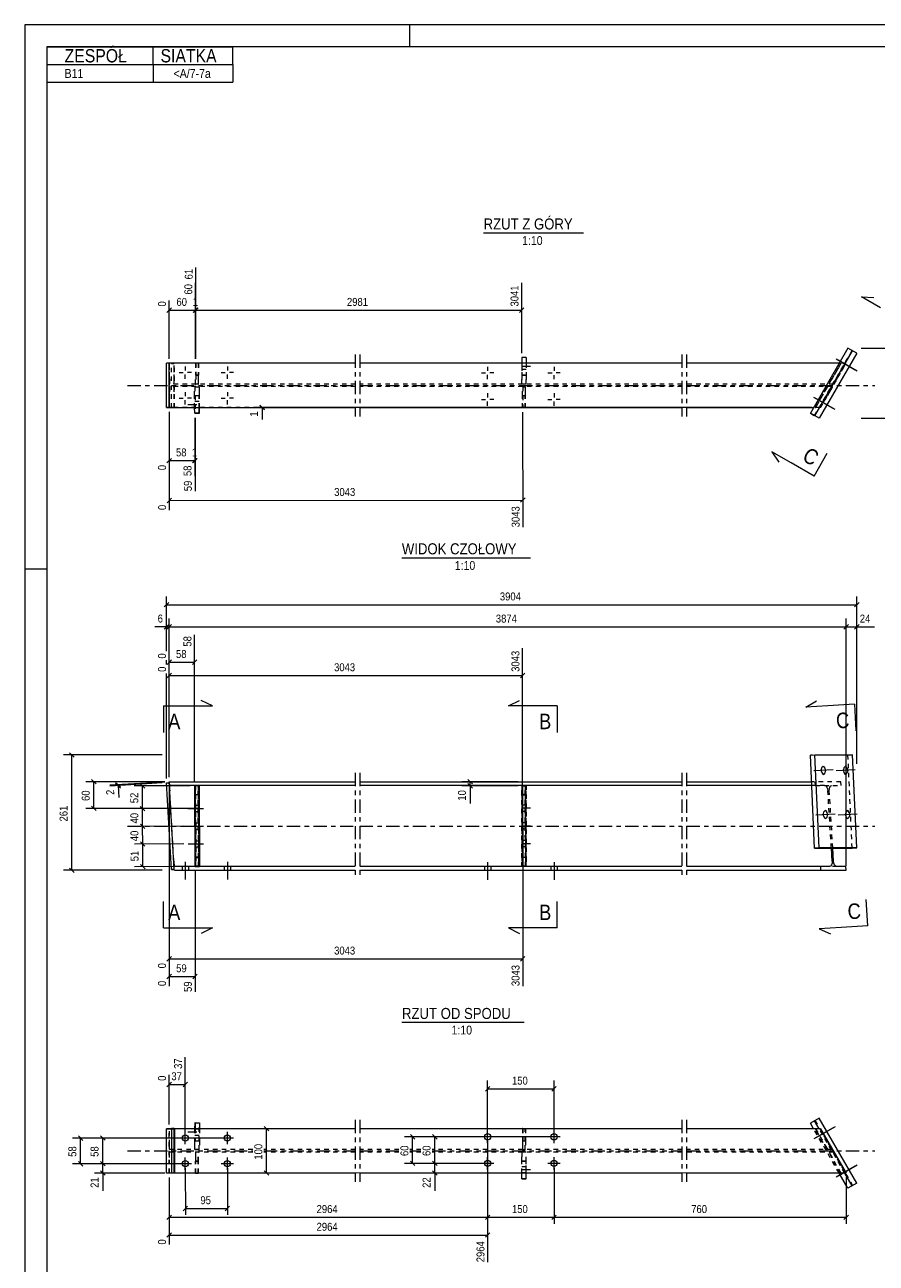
# Model space of a CAD drawing. Header units: millimetres. Extents: x 0 to 297, y 0 to 420.
# Tile 2 of 3: x 0 to 192, y 140 to 420. Entities that reach past the tile are written whole.
import ezdxf

# ---------------------------------------------------------------- set-up
doc = ezdxf.new("R2010")
doc.units = ezdxf.units.MM
for name, pattern in [('XKITLINE00', [0]), ('XKITLINE01', [4, 1, -1, 1, -1]), ('XKITLINE02', [4, 2, -2]), ('XKITLINE03', [6, 3, -1, 1, -1])]:
    doc.linetypes.add(name, pattern=pattern)
for name, color, linetype, lineweight in [('Arkusz rysunku', 3, 'Continuous', 0), ('Element', 2, 'Continuous', 0), ('Inny typ obiektu', 7, 'Continuous', 0), ('Przekrój', 7, 'Continuous', 0), ('Wymiar', 4, 'Continuous', 0), ('Śruba', 3, 'Continuous', 0)]:
    doc.layers.add(name, color=color, linetype=linetype, lineweight=lineweight)
doc.styles.add('ARIAL', font='ARIAL.TTF')

msp = doc.modelspace()

# ---------------------------------------------------------------- linework, layer by layer
at = {"layer": 'Arkusz rysunku', "linetype": 'XKITLINE00', "lineweight": 0}
for p, q in [((297, 420), (0, 420)), ((0, 420), (0, 0)), ((87, 415), (87, 420)), ((292, 415), (5, 415)), ((5, 415), (5, 5)), ((5, 297), (0, 297))]:
    msp.add_line(p, q, dxfattribs=at)
at = {"layer": 'Element', "linetype": 'XKITLINE00', "lineweight": 0}
for p, q in [((185.96, 346.97), (177.46, 332.25)), ((187.95, 345.82), (185.96, 346.97)), ((113.25, 344.84), (112.25, 344.84)), ((112.25, 344.84), (112.25, 343.53)), ((113.28, 344.84), (113.25, 344.84)), ((113.25, 344.84), (113.25, 343.53)), ((113.28, 344.84), (113.25, 344.84)), ((113.28, 344.84), (113.28, 343.53)), ((178.5, 331.65), (186.99, 346.37)), ((187.95, 345.82), (179.45, 331.1)), ((32.63, 343.56), (32.03, 343.56)), ((32.03, 333.56), (32.03, 343.56)), ((74.66, 343.53), (32.62, 343.53)), ((32.62, 333.53), (32.62, 343.53)), ((33.21, 343.53), (32.63, 343.56)), ((32.63, 343.56), (32.63, 343.53)), ((39.16, 343.56), (38.56, 343.56)), ((38.56, 343.56), (38.56, 343.53)), ((39.25, 343.56), (39.16, 343.56)), ((39.16, 343.56), (39.16, 343.53)), ((39.25, 343.56), (39.16, 343.56)), ((39.25, 343.56), (39.25, 343.53)), ((148.46, 343.53), (75.66, 343.53)), ((183.97, 343.53), (149.46, 343.53)), ((33.18, 333.5), (32.03, 333.56)), ((32.03, 333.56), (32.62, 333.56)), ((32.62, 333.53), (74.66, 333.53)), ((33.18, 333.5), (33.18, 333.53)), ((33.78, 333.5), (33.18, 333.5)), ((33.78, 333.5), (33.21, 333.53)), ((33.78, 333.5), (33.78, 333.53)), ((38.38, 332.22), (38.37, 333.53)), ((39.38, 332.22), (39.37, 333.53)), ((39.46, 332.22), (39.46, 333.53)), ((75.66, 333.53), (148.46, 333.53)), ((112.46, 333.5), (112.46, 333.53)), ((112.46, 333.5), (113.06, 333.5)), ((113.06, 333.5), (113.06, 333.53)), ((113.09, 333.5), (113.06, 333.5)), ((113.06, 333.5), (113.09, 333.5)), ((113.09, 333.5), (113.09, 333.53)), ((149.46, 333.53), (178.2, 333.53)), ((38.38, 332.22), (39.38, 332.22)), ((39.46, 332.22), (39.38, 332.22)), ((39.38, 332.22), (39.46, 332.22)), ((179.45, 331.1), (177.46, 332.25)), ((177.46, 254.98), (178.5, 255.04)), ((178.42, 233.98), (177.46, 254.98)), ((179.45, 234.04), (178.5, 255.04)), ((178.5, 255.04), (186.99, 255.04)), ((187.95, 234.04), (186.99, 255.04)), ((32.03, 248.77), (32.63, 248.8)), ((33.18, 229.17), (32.03, 248.77)), ((32.03, 248.73), (32.03, 248.77)), ((33.18, 229.13), (32.03, 248.73)), ((32.03, 248.73), (32.04, 248.73)), ((32.62, 248.99), (32.62, 248.99)), ((32.62, 248.99), (74.66, 248.99)), ((32.67, 248.14), (32.62, 248.99)), ((32.62, 248.99), (32.63, 248.8)), ((32.67, 248.14), (32.67, 248.14)), ((74.66, 248.14), (32.67, 248.14)), ((33.78, 229.2), (32.67, 248.14)), ((38.38, 248.1), (38.37, 248.1)), ((38.37, 248.1), (38.38, 246.1)), ((38.37, 248.1), (38.38, 248.1)), ((38.38, 248.1), (39.38, 248.11)), ((38.46, 229.87), (38.38, 248.1)), ((39.38, 248.11), (39.46, 229.87)), ((75.66, 248.99), (148.46, 248.99)), ((148.46, 248.14), (75.66, 248.14)), ((112.49, 229.92), (112.46, 248.06)), ((112.46, 248.06), (112.46, 248.06)), ((112.46, 248.06), (112.46, 246.06)), ((112.46, 248.06), (113.06, 248.06)), ((112.46, 248.06), (112.46, 248.06)), ((113.06, 248.06), (113.09, 229.92)), ((149.46, 248.99), (177.73, 248.99)), ((177.77, 248.14), (149.46, 248.14)), ((38.38, 246.1), (38.44, 231.87)), ((38.38, 246.1), (38.39, 246.1)), ((112.46, 246.06), (112.48, 231.92)), ((112.46, 246.06), (112.46, 246.06)), ((179.45, 234.04), (178.42, 233.98)), ((178.42, 233.98), (186.91, 233.98)), ((187.95, 234.04), (179.45, 234.04)), ((182.37, 231.04), (182.2, 233.98)), ((182.7, 231.04), (182.52, 233.98)), ((186.91, 233.98), (187.95, 234.04)), ((74.66, 229.84), (33.74, 229.84)), ((38.44, 231.87), (38.46, 229.87)), ((38.44, 231.87), (38.45, 231.87)), ((38.46, 229.87), (38.46, 229.87)), ((38.46, 229.87), (38.46, 229.87)), ((38.46, 229.87), (39.46, 229.87)), ((148.46, 229.84), (75.66, 229.84)), ((112.48, 231.92), (112.49, 229.92)), ((112.48, 231.92), (112.49, 231.92)), ((112.49, 229.92), (112.49, 229.92)), ((112.49, 229.92), (112.49, 229.92)), ((113.09, 229.92), (112.49, 229.92)), ((181.75, 229.84), (149.46, 229.84)), ((179.72, 229.84), (179.78, 228.99)), ((182.01, 229.93), (181.75, 229.84)), ((182.22, 230.19), (182.01, 229.93)), ((182.35, 230.58), (182.22, 230.19)), ((182.37, 231.04), (182.35, 230.58)), ((182.78, 230.58), (182.7, 231.04)), ((182.95, 230.19), (182.78, 230.58)), ((183.19, 229.93), (182.95, 230.19)), ((183.46, 229.84), (183.19, 229.93)), ((185.49, 229.84), (183.46, 229.84)), ((185.54, 228.99), (185.49, 229.84)), ((33.78, 229.2), (33.18, 229.17)), ((33.18, 229.13), (33.78, 229.17)), ((33.18, 229.17), (33.18, 229.13)), ((33.79, 228.99), (33.78, 229.2)), ((33.79, 228.99), (33.78, 229.2)), ((33.78, 229.17), (33.78, 229.2)), ((33.78, 229.17), (33.78, 229.2)), ((33.79, 228.99), (33.79, 228.99)), ((33.79, 228.99), (74.66, 228.99)), ((75.66, 228.99), (148.46, 228.99)), ((149.46, 228.99), (185.54, 228.99)), ((38.38, 171.9), (38.37, 170.59)), ((38.46, 171.9), (38.38, 171.9)), ((38.38, 171.9), (38.46, 171.9)), ((38.46, 171.9), (38.46, 170.59)), ((38.46, 171.9), (39.46, 171.9)), ((39.46, 171.9), (39.46, 170.59)), ((179.45, 173.02), (177.46, 171.87)), ((178.2, 170.59), (177.46, 171.87)), ((179.47, 170.59), (178.42, 172.42)), ((187.95, 158.29), (179.45, 173.02)), ((33.18, 170.62), (32.03, 170.55)), ((32.03, 160.55), (32.03, 170.55)), ((33.78, 170.62), (33.18, 170.62)), ((33.18, 170.62), (33.18, 160.62)), ((33.78, 160.62), (33.78, 170.62)), ((74.66, 170.59), (33.78, 170.59)), ((33.79, 170.59), (33.79, 160.59)), ((148.46, 170.59), (75.66, 170.59)), ((112.49, 170.62), (112.46, 170.62)), ((112.46, 170.62), (112.46, 170.59)), ((112.46, 170.62), (112.49, 170.62)), ((112.49, 170.62), (112.49, 170.59)), ((112.49, 170.62), (113.09, 170.62)), ((113.09, 170.62), (113.09, 170.59)), ((179.78, 170.59), (149.46, 170.59)), ((179.78, 170.59), (185.54, 160.59)), ((33.18, 160.62), (32.03, 160.55)), ((32.63, 160.55), (32.03, 160.55)), ((74.66, 160.59), (32.62, 160.59)), ((33.78, 160.62), (32.63, 160.55)), ((32.63, 160.55), (32.63, 160.59)), ((32.67, 160.59), (32.67, 160.59)), ((33.18, 160.62), (33.78, 160.62)), ((33.74, 160.59), (33.74, 160.62)), ((38.56, 160.56), (38.56, 160.59)), ((38.56, 160.56), (38.65, 160.56)), ((38.56, 160.56), (38.65, 160.56)), ((38.65, 160.56), (38.65, 160.59)), ((39.25, 160.56), (38.65, 160.56)), ((39.25, 160.56), (39.25, 160.59)), ((148.46, 160.59), (75.66, 160.59)), ((112.25, 159.28), (112.25, 160.59)), ((112.28, 159.28), (112.28, 160.59)), ((113.28, 159.28), (113.28, 160.59)), ((185.54, 160.59), (149.46, 160.59)), ((185.96, 157.14), (183.97, 160.59)), ((186.91, 157.69), (185.24, 160.59)), ((112.25, 159.28), (112.28, 159.28)), ((112.25, 159.28), (112.28, 159.28)), ((113.28, 159.28), (112.28, 159.28)), ((187.95, 158.29), (185.96, 157.14))]:
    msp.add_line(p, q, dxfattribs=at)
at = {"layer": 'Element', "linetype": 'XKITLINE03', "lineweight": 0}
for p, q in [((74.66, 345.53), (74.66, 331.53)), ((75.66, 345.53), (75.66, 331.53)), ((148.46, 345.53), (148.46, 331.53)), ((149.46, 345.53), (149.46, 331.53)), ((23.21, 338.53), (74.66, 338.53)), ((75.66, 338.53), (148.46, 338.53)), ((149.46, 338.53), (192.05, 338.53)), ((74.66, 250.99), (74.66, 226.99)), ((75.66, 250.99), (75.66, 226.99)), ((148.46, 250.99), (148.46, 226.99)), ((149.46, 250.99), (149.46, 226.99)), ((23.21, 238.99), (74.66, 238.99)), ((75.66, 238.99), (148.46, 238.99)), ((149.46, 238.99), (192.05, 238.99)), ((74.66, 172.59), (74.66, 158.59)), ((75.66, 172.59), (75.66, 158.59)), ((148.46, 172.59), (148.46, 158.59)), ((149.46, 172.59), (149.46, 158.59)), ((23.21, 165.59), (51.5, 165.59)), ((54.02, 165.59), (74.66, 165.59)), ((75.66, 165.59), (84.5, 165.59)), ((87.02, 165.59), (89.5, 165.59)), ((92.02, 165.59), (148.46, 165.59)), ((149.46, 165.59), (192.05, 165.59))]:
    msp.add_line(p, q, dxfattribs=at)
at = {"layer": 'Element', "linetype": 'XKITLINE01', "lineweight": 0}
for p, q in [((112.25, 344.84), (112.28, 344.84)), ((113.25, 344.84), (112.28, 344.84)), ((112.28, 344.84), (112.28, 340.84)), ((178.42, 331.7), (186.91, 346.42)), ((186.91, 346.42), (186.99, 346.37)), ((33.18, 343.5), (32.03, 343.56)), ((32.63, 343.53), (32.63, 333.56)), ((32.67, 340.01), (32.67, 343.53)), ((33.18, 343.5), (33.78, 343.5)), ((33.18, 333.53), (33.18, 343.5)), ((33.78, 343.5), (33.21, 343.53)), ((33.74, 340.01), (33.74, 343.53)), ((33.78, 333.53), (33.78, 343.5)), ((33.79, 333.53), (33.79, 343.53)), ((38.56, 343.56), (38.65, 343.56)), ((38.56, 343.53), (38.57, 340.84)), ((39.16, 343.56), (38.65, 343.56)), ((38.65, 343.56), (38.65, 340.84)), ((39.16, 343.53), (39.17, 340.84)), ((39.25, 343.53), (39.25, 340.84)), ((112.25, 343.53), (112.25, 340.84)), ((113.25, 343.53), (113.25, 340.84)), ((113.28, 343.53), (113.28, 340.84)), ((184.33, 343.53), (178.57, 333.53)), ((179.78, 333.53), (185.54, 343.53)), ((182.35, 340.01), (184.39, 343.53)), ((183.46, 340.01), (185.49, 343.53)), ((185.54, 343.53), (183.97, 343.53)), ((32.67, 340.01), (32.68, 339.55)), ((32.68, 339.55), (32.69, 339.16)), ((32.69, 339.16), (32.71, 338.9)), ((32.71, 338.9), (32.74, 338.81)), ((74.66, 338.81), (32.74, 338.81)), ((33.67, 338.81), (33.7, 338.9)), ((33.7, 338.9), (33.72, 339.16)), ((33.72, 339.16), (33.74, 339.55)), ((33.74, 339.55), (33.74, 340.01)), ((38.57, 340.84), (39.17, 340.84)), ((38.58, 338.84), (38.57, 340.84)), ((39.18, 338.84), (38.58, 338.84)), ((38.58, 338.84), (38.64, 338.84)), ((38.65, 340.84), (38.64, 338.84)), ((39.24, 338.84), (38.64, 338.84)), ((39.25, 340.84), (38.65, 340.84)), ((39.17, 340.84), (39.18, 338.84)), ((39.18, 338.84), (39.24, 338.84)), ((39.24, 338.84), (39.25, 340.84)), ((148.46, 338.81), (75.66, 338.81)), ((112.25, 340.84), (113.25, 340.84)), ((112.26, 338.84), (112.25, 340.84)), ((113.26, 338.84), (112.26, 338.84)), ((112.26, 338.84), (112.28, 338.84)), ((113.28, 340.84), (112.28, 340.84)), ((112.28, 340.84), (112.28, 338.84)), ((113.28, 338.84), (112.28, 338.84)), ((113.25, 340.84), (113.26, 338.84)), ((113.26, 338.84), (113.28, 338.84)), ((113.28, 338.84), (113.28, 340.84)), ((182.7, 338.81), (149.46, 338.81)), ((181.74, 338.81), (181.76, 338.9)), ((181.76, 338.9), (181.89, 339.16)), ((181.89, 339.16), (182.1, 339.55)), ((182.1, 339.55), (182.35, 340.01)), ((182.78, 338.9), (182.7, 338.81)), ((182.95, 339.16), (182.78, 338.9)), ((183.19, 339.55), (182.95, 339.16)), ((183.46, 340.01), (183.19, 339.55)), ((32.68, 337.51), (32.67, 337.05)), ((32.67, 333.53), (32.67, 337.05)), ((32.69, 337.9), (32.68, 337.51)), ((32.71, 338.16), (32.69, 337.9)), ((32.74, 338.25), (32.71, 338.16)), ((74.66, 338.25), (32.74, 338.25)), ((33.7, 338.16), (33.67, 338.25)), ((33.72, 337.9), (33.7, 338.16)), ((33.74, 337.51), (33.72, 337.9)), ((33.74, 337.05), (33.74, 337.51)), ((33.74, 333.53), (33.74, 337.05)), ((38.37, 336.22), (38.38, 338.22)), ((38.37, 333.53), (38.37, 336.22)), ((38.37, 336.22), (39.37, 336.22)), ((38.38, 338.22), (38.44, 338.22)), ((38.38, 338.22), (39.38, 338.22)), ((38.44, 338.22), (38.46, 336.22)), ((38.44, 338.22), (39.44, 338.22)), ((38.46, 336.22), (38.46, 332.22)), ((38.46, 336.22), (39.46, 336.22)), ((39.38, 338.22), (39.37, 336.22)), ((39.37, 333.53), (39.37, 336.22)), ((39.38, 338.22), (39.44, 338.22)), ((39.46, 336.22), (39.44, 338.22)), ((39.46, 333.53), (39.46, 336.22)), ((148.46, 338.25), (75.66, 338.25)), ((112.46, 336.22), (112.46, 338.22)), ((112.46, 338.22), (112.48, 338.22)), ((112.46, 338.22), (113.06, 338.22)), ((112.46, 333.53), (112.46, 336.22)), ((112.46, 336.22), (113.06, 336.22)), ((112.48, 338.22), (112.49, 336.22)), ((112.48, 338.22), (113.08, 338.22)), ((112.49, 336.22), (112.49, 333.5)), ((112.49, 336.22), (113.09, 336.22)), ((113.06, 338.22), (113.06, 336.22)), ((113.06, 338.22), (113.08, 338.22)), ((113.06, 333.53), (113.06, 336.22)), ((113.09, 336.22), (113.08, 338.22)), ((113.09, 333.53), (113.09, 336.22)), ((182.37, 338.25), (149.46, 338.25)), ((178.62, 333.53), (180.65, 337.05)), ((181.75, 337.05), (179.72, 333.53)), ((180.65, 337.05), (180.92, 337.51)), ((180.92, 337.51), (181.16, 337.9)), ((181.16, 337.9), (181.33, 338.16)), ((181.33, 338.16), (181.41, 338.25)), ((182.01, 337.51), (181.75, 337.05)), ((182.22, 337.9), (182.01, 337.51)), ((182.35, 338.16), (182.22, 337.9)), ((182.37, 338.25), (182.35, 338.16)), ((32.62, 333.56), (32.63, 333.56)), ((74.66, 333.53), (32.62, 333.53)), ((33.21, 333.53), (32.63, 333.56)), ((148.46, 333.53), (75.66, 333.53)), ((112.49, 333.5), (112.46, 333.5)), ((113.06, 333.5), (112.49, 333.5)), ((179.78, 333.53), (149.46, 333.53)), ((178.57, 333.53), (178.62, 333.53)), ((179.72, 333.53), (179.78, 333.53)), ((38.46, 332.22), (38.38, 332.22)), ((39.38, 332.22), (38.46, 332.22)), ((177.46, 332.25), (178.42, 331.7)), ((178.5, 331.65), (178.42, 331.7)), ((185.96, 254.98), (177.46, 254.98)), ((186.99, 255.04), (185.96, 254.98)), ((186.91, 234.04), (185.96, 254.98)), ((32.04, 248.73), (32.63, 248.77)), ((32.63, 248.8), (32.67, 248.14)), ((32.67, 248.14), (32.63, 248.8)), ((32.63, 248.8), (32.63, 248.77)), ((33.78, 229.2), (32.63, 248.77)), ((32.67, 248.14), (32.67, 248.14)), ((32.67, 248.14), (32.67, 248.14)), ((32.68, 248.05), (32.67, 248.14)), ((32.67, 248.14), (32.68, 248.05)), ((32.69, 247.79), (32.68, 248.05)), ((32.68, 248.05), (32.69, 247.79)), ((32.71, 247.4), (32.69, 247.79)), ((32.69, 247.79), (32.71, 247.4)), ((32.74, 246.94), (32.71, 247.4)), ((32.71, 247.4), (32.74, 246.94)), ((33.67, 231.04), (32.74, 246.94)), ((33.67, 231.04), (32.74, 246.94)), ((38.38, 248.1), (39.37, 248.11)), ((39.16, 248.06), (38.56, 248.05)), ((38.56, 248.05), (38.65, 229.92)), ((38.57, 248.05), (38.56, 248.05)), ((39.17, 248.06), (38.57, 248.05)), ((38.58, 246.05), (38.57, 248.05)), ((39.25, 229.92), (39.16, 248.06)), ((39.16, 248.06), (39.17, 248.06)), ((39.17, 248.06), (39.18, 246.06)), ((39.37, 248.11), (39.38, 248.11)), ((39.38, 246.11), (39.37, 248.11)), ((113.25, 248.11), (112.25, 248.11)), ((112.25, 248.11), (112.28, 229.87)), ((112.26, 246.11), (112.25, 248.11)), ((112.46, 248.06), (113.06, 248.06)), ((113.06, 246.06), (113.06, 248.06)), ((113.28, 229.87), (113.25, 248.11)), ((113.25, 248.11), (113.25, 248.11)), ((113.25, 248.11), (113.26, 246.11)), ((184.33, 248.99), (177.73, 248.99)), ((180.65, 248.14), (177.77, 248.14)), ((178.62, 248.14), (178.57, 248.99)), ((178.62, 248.14), (184.39, 248.14)), ((180.65, 248.14), (180.92, 248.05)), ((180.92, 248.05), (181.16, 247.79)), ((181.16, 247.79), (181.33, 247.4)), ((181.33, 247.4), (181.41, 246.94)), ((182.19, 234.04), (181.41, 246.94)), ((181.74, 246.94), (181.76, 247.4)), ((182.52, 234.04), (181.74, 246.94)), ((181.76, 247.4), (181.89, 247.79)), ((181.89, 247.79), (182.1, 248.05)), ((182.1, 248.05), (182.35, 248.14)), ((184.39, 248.14), (184.33, 248.99)), ((38.39, 246.1), (39.38, 246.11)), ((39.18, 246.06), (38.58, 246.05)), ((38.64, 231.92), (38.58, 246.05)), ((39.18, 246.06), (39.24, 231.92)), ((39.44, 231.87), (39.38, 246.11)), ((113.26, 246.11), (112.26, 246.11)), ((112.28, 231.87), (112.26, 246.11)), ((112.46, 246.06), (113.06, 246.06)), ((113.08, 231.92), (113.06, 246.06)), ((113.26, 246.11), (113.28, 231.87)), ((182.2, 233.98), (182.19, 234.04)), ((182.52, 233.98), (182.52, 234.04)), ((186.91, 233.98), (186.91, 234.04)), ((33.7, 230.58), (33.67, 231.04)), ((33.67, 231.04), (33.7, 230.58)), ((33.72, 230.19), (33.7, 230.58)), ((33.7, 230.58), (33.72, 230.19)), ((33.74, 229.93), (33.72, 230.19)), ((33.72, 230.19), (33.74, 229.93)), ((33.74, 229.84), (33.74, 229.93)), ((33.74, 229.93), (33.74, 229.84)), ((74.66, 229.84), (33.74, 229.84)), ((33.78, 229.2), (33.74, 229.84)), ((33.78, 229.2), (33.74, 229.84)), ((38.45, 231.87), (39.44, 231.87)), ((38.46, 229.87), (39.46, 229.87)), ((39.24, 231.92), (38.64, 231.92)), ((38.65, 229.92), (38.64, 231.92)), ((39.25, 229.92), (38.65, 229.92)), ((39.25, 229.92), (38.65, 229.92)), ((38.65, 229.92), (38.65, 229.92)), ((39.24, 231.92), (39.25, 229.92)), ((39.25, 229.92), (39.25, 229.92)), ((39.46, 229.87), (39.44, 231.87)), ((39.46, 229.87), (39.46, 229.87)), ((148.46, 229.84), (75.66, 229.84)), ((113.28, 231.87), (112.28, 231.87)), ((112.28, 229.87), (112.28, 231.87)), ((113.28, 229.87), (112.28, 229.87)), ((112.49, 231.92), (113.08, 231.92)), ((113.09, 229.92), (113.08, 231.92)), ((113.28, 231.87), (113.28, 229.87)), ((113.28, 229.87), (113.28, 229.87)), ((179.72, 229.84), (149.46, 229.84)), ((183.46, 229.84), (179.72, 229.84)), ((38.46, 171.9), (39.38, 171.9)), ((39.37, 167.9), (39.38, 171.9)), ((39.38, 171.9), (39.46, 171.9)), ((178.5, 172.47), (186.99, 157.74)), ((32.03, 170.55), (32.63, 170.55)), ((32.62, 170.59), (33.79, 170.59)), ((32.62, 160.59), (32.62, 170.59)), ((32.63, 170.55), (33.78, 170.62)), ((32.63, 160.59), (32.63, 170.55)), ((32.67, 167.07), (32.67, 170.59)), ((33.74, 167.07), (33.74, 170.59)), ((38.37, 170.59), (38.37, 167.9)), ((38.37, 167.9), (38.38, 165.9)), ((38.37, 167.9), (39.37, 167.9)), ((38.44, 165.9), (38.46, 167.9)), ((38.46, 170.59), (38.46, 167.9)), ((38.46, 167.9), (39.46, 167.9)), ((39.38, 165.9), (39.37, 167.9)), ((39.46, 167.9), (39.44, 165.9)), ((39.46, 170.59), (39.46, 167.9)), ((112.46, 170.59), (112.46, 167.9)), ((112.46, 167.9), (112.46, 165.9)), ((112.46, 167.9), (113.06, 167.9)), ((112.48, 165.9), (112.49, 167.9)), ((112.49, 170.62), (113.06, 170.62)), ((112.49, 170.59), (112.49, 167.9)), ((112.49, 167.9), (113.09, 167.9)), ((113.06, 170.62), (113.09, 170.62)), ((113.06, 167.9), (113.06, 170.62)), ((113.06, 165.9), (113.06, 167.9)), ((113.09, 167.9), (113.08, 165.9)), ((113.09, 170.59), (113.09, 167.9)), ((183.97, 160.59), (178.2, 170.59)), ((184.33, 160.59), (178.57, 170.59)), ((178.57, 170.59), (178.62, 170.59)), ((178.62, 170.59), (180.65, 167.07)), ((185.24, 160.59), (179.47, 170.59)), ((181.75, 167.07), (179.72, 170.59)), ((179.72, 170.59), (179.78, 170.59)), ((32.68, 166.61), (32.67, 167.07)), ((32.69, 166.22), (32.68, 166.61)), ((32.71, 165.96), (32.69, 166.22)), ((32.69, 164.96), (32.71, 165.22)), ((32.74, 165.87), (32.71, 165.96)), ((32.71, 165.22), (32.74, 165.31)), ((51.5, 165.87), (32.74, 165.87)), ((51.5, 165.31), (32.74, 165.31)), ((33.7, 165.96), (33.67, 165.87)), ((33.67, 165.31), (33.7, 165.22)), ((33.72, 166.22), (33.7, 165.96)), ((33.7, 165.22), (33.72, 164.96)), ((33.74, 166.61), (33.72, 166.22)), ((33.74, 167.07), (33.74, 166.61)), ((38.38, 165.9), (38.44, 165.9)), ((38.38, 165.9), (39.38, 165.9)), ((38.44, 165.9), (39.44, 165.9)), ((38.58, 165.28), (38.57, 163.28)), ((39.18, 165.28), (38.58, 165.28)), ((38.58, 165.28), (38.64, 165.28)), ((39.24, 165.28), (38.64, 165.28)), ((38.65, 163.28), (38.64, 165.28)), ((39.17, 163.28), (39.18, 165.28)), ((39.18, 165.28), (39.24, 165.28)), ((39.25, 163.28), (39.24, 165.28)), ((39.38, 165.9), (39.44, 165.9)), ((74.66, 165.87), (54.02, 165.87)), ((74.66, 165.31), (54.02, 165.31)), ((84.5, 165.87), (75.66, 165.87)), ((84.5, 165.31), (75.66, 165.31)), ((89.5, 165.87), (87.02, 165.87)), ((89.5, 165.31), (87.02, 165.31)), ((148.46, 165.87), (92.02, 165.87)), ((148.46, 165.31), (92.02, 165.31)), ((112.26, 165.28), (112.25, 163.28)), ((113.26, 165.28), (112.26, 165.28)), ((112.26, 165.28), (112.28, 165.28)), ((113.28, 165.28), (112.28, 165.28)), ((112.28, 163.28), (112.28, 165.28)), ((112.46, 165.9), (112.48, 165.9)), ((112.46, 165.9), (113.06, 165.9)), ((112.48, 165.9), (113.08, 165.9)), ((113.06, 165.9), (113.08, 165.9)), ((113.25, 163.28), (113.26, 165.28)), ((113.26, 165.28), (113.28, 165.28)), ((113.28, 163.28), (113.28, 165.28)), ((182.37, 165.87), (149.46, 165.87)), ((182.7, 165.31), (149.46, 165.31)), ((180.65, 167.07), (180.92, 166.61)), ((180.92, 166.61), (181.16, 166.22)), ((181.16, 166.22), (181.33, 165.96)), ((181.33, 165.96), (181.41, 165.87)), ((181.74, 165.31), (181.76, 165.22)), ((182.01, 166.61), (181.75, 167.07)), ((181.76, 165.22), (181.89, 164.96)), ((182.22, 166.22), (182.01, 166.61)), ((182.35, 165.96), (182.22, 166.22)), ((182.37, 165.87), (182.35, 165.96)), ((182.78, 165.22), (182.7, 165.31)), ((182.95, 164.96), (182.78, 165.22)), ((32.67, 164.11), (32.68, 164.57)), ((32.67, 160.59), (32.67, 164.11)), ((32.68, 164.57), (32.69, 164.96)), ((33.72, 164.96), (33.74, 164.57)), ((33.74, 164.57), (33.74, 164.11)), ((33.74, 160.62), (33.74, 164.11)), ((38.56, 160.59), (38.57, 163.28)), ((38.57, 163.28), (39.17, 163.28)), ((39.25, 163.28), (38.65, 163.28)), ((38.65, 160.59), (38.65, 163.28)), ((39.16, 160.56), (39.17, 163.28)), ((39.25, 160.59), (39.25, 163.28)), ((112.25, 163.28), (113.25, 163.28)), ((112.25, 160.59), (112.25, 163.28)), ((113.28, 163.28), (112.28, 163.28)), ((112.28, 160.59), (112.28, 163.28)), ((113.25, 159.28), (113.25, 163.28)), ((113.28, 160.59), (113.28, 163.28)), ((181.89, 164.96), (182.1, 164.57)), ((182.1, 164.57), (182.35, 164.11)), ((184.39, 160.59), (182.35, 164.11)), ((183.19, 164.57), (182.95, 164.96)), ((183.46, 164.11), (183.19, 164.57)), ((185.49, 160.59), (183.46, 164.11)), ((32.67, 160.59), (32.62, 160.59)), ((33.79, 160.59), (33.74, 160.59)), ((38.65, 160.56), (39.16, 160.56)), ((39.25, 160.56), (39.16, 160.56)), ((112.28, 159.28), (113.25, 159.28)), ((113.28, 159.28), (113.25, 159.28))]:
    msp.add_line(p, q, dxfattribs=at)
at = {"layer": 'Inny typ obiektu', "linetype": 'XKITLINE00', "lineweight": 0}
for p, q in [((5, 415), (47, 415)), ((5, 415), (5, 411)), ((29, 411), (29, 415)), ((47, 411), (47, 415)), ((5, 411), (47, 411)), ((5, 411), (5, 407)), ((29, 411), (29, 407)), ((47, 411), (47, 407)), ((5, 407), (47, 407)), ((103.65, 373), (126.24, 373)), ((85.19, 299.61), (114.27, 299.61)), ((85.21, 194.64), (112.8, 194.64))]:
    msp.add_line(p, q, dxfattribs=at)
at = {"layer": 'Przekrój', "linetype": 'XKITLINE00', "lineweight": 0}
for p, q in [((188.99, 358.56), (191.78, 358.4)), ((193.32, 356.07), (188.99, 358.56)), ((168.77, 323.5), (170.31, 321.17)), ((173.1, 321), (168.77, 323.5)), ((178.3, 318.01), (181.29, 323.2)), ((178.3, 318.01), (173.1, 321)), ((31.37, 266.11), (31.37, 260.11)), ((31.37, 266.11), (37.37, 266.11)), ((37.37, 266.11), (42.37, 266.11)), ((42.37, 266.11), (39.87, 267.36)), ((109.28, 266.11), (111.78, 267.36)), ((114.28, 266.11), (109.28, 266.11)), ((120.28, 266.11), (114.28, 266.11)), ((120.28, 266.11), (120.28, 260.11)), ((176.42, 265.85), (178.84, 267.24)), ((181.41, 266.15), (176.42, 265.85)), ((187.4, 266.51), (181.41, 266.15)), ((187.4, 266.51), (187.76, 260.52)), ((31.37, 215.97), (31.37, 221.97)), ((120.28, 215.97), (120.28, 221.97)), ((190.43, 216.41), (190.07, 222.4)), ((31.37, 215.97), (37.37, 215.97)), ((37.37, 215.97), (42.37, 215.97)), ((42.37, 215.97), (39.87, 214.72)), ((109.28, 215.97), (111.78, 214.72)), ((114.28, 215.97), (109.28, 215.97)), ((120.28, 215.97), (114.28, 215.97)), ((184.44, 216.05), (179.45, 215.75)), ((179.45, 215.75), (182.02, 214.65)), ((190.43, 216.41), (184.44, 216.05))]:
    msp.add_line(p, q, dxfattribs=at)
at = {"layer": 'Wymiar', "linetype": 'XKITLINE00', "lineweight": 0}
for p, q in [((38.65, 344.56), (38.65, 365.14)), ((38.65, 358.65), (38.65, 365.14)), ((38.56, 358.65), (38.56, 361.72)), ((38.56, 344.56), (38.56, 361.72)), ((112.25, 345.84), (112.25, 361.69)), ((33.13, 356.04), (32.11, 355.02)), ((32.62, 344.53), (32.62, 357.68)), ((32.62, 355.53), (38.56, 355.53)), ((39.07, 356.04), (38.05, 355.02)), ((39.07, 356.04), (38.05, 355.02)), ((39.16, 356.04), (38.14, 355.02)), ((39.16, 356.04), (38.14, 355.02)), ((38.56, 344.56), (38.56, 356.13)), ((38.56, 355.53), (38.65, 355.53)), ((38.65, 344.56), (38.65, 356.13)), ((38.65, 355.53), (112.25, 355.53)), ((112.76, 356.04), (111.74, 355.02)), ((188.95, 346.97), (200.06, 346.97)), ((33.03, 333.56), (55.06, 333.57)), ((177.57, 333.53), (51.76, 333.5)), ((53.11, 334.08), (54.13, 333.06)), ((53.11, 334.01), (54.13, 333)), ((53.62, 333.5), (53.62, 333.57)), ((53.62, 333.5), (53.62, 330.82)), ((53.62, 333.5), (53.62, 330.82)), ((32.62, 332.53), (32.65, 310.37)), ((32.62, 332.53), (32.62, 319.37)), ((38.38, 331.22), (38.38, 324.65)), ((38.38, 331.22), (38.38, 318.04)), ((38.46, 331.22), (38.46, 314.62)), ((112.46, 332.5), (112.5, 306.47)), ((188.95, 331.1), (200.06, 331.1)), ((33.13, 322.04), (32.11, 321.02)), ((38.88, 322.04), (37.87, 321.02)), ((38.88, 322.04), (37.92, 321.07)), ((38.97, 322.04), (38, 321.07)), ((38.38, 322.13), (38.38, 318.04)), ((32.62, 321.53), (38.38, 321.53)), ((38.38, 321.53), (38.46, 321.53)), ((33.16, 313.04), (32.14, 312.02)), ((32.65, 312.53), (112.49, 312.63)), ((113, 313.14), (111.98, 312.12)), ((32.54, 289.5), (31.52, 288.48)), ((32.03, 278.5), (32.03, 290.85)), ((32.03, 288.99), (187.95, 288.99)), ((188.46, 289.5), (187.44, 288.48)), ((187.95, 253), (187.95, 290.85)), ((32.03, 278.5), (32.03, 285.85)), ((32.62, 249.99), (32.62, 285.85)), ((32.62, 249.99), (32.62, 285.85)), ((185.54, 229.99), (185.54, 285.85)), ((185.54, 229.99), (185.54, 285.85)), ((187.95, 253), (187.95, 285.85)), ((32.03, 283.99), (29.35, 283.99)), ((32.03, 283.99), (29.35, 283.99)), ((32.54, 284.5), (31.52, 283.48)), ((32.03, 283.99), (32.62, 283.99)), ((33.13, 284.5), (32.11, 283.48)), ((33.13, 284.5), (32.11, 283.48)), ((32.62, 283.99), (185.54, 283.99)), ((186.05, 284.5), (185.03, 283.48)), ((186.05, 284.5), (185.03, 283.48)), ((185.54, 283.99), (187.95, 283.99)), ((188.46, 284.5), (187.44, 283.48)), ((187.95, 283.99), (191.97, 283.99)), ((187.95, 283.99), (191.97, 283.99)), ((38.37, 249.1), (38.37, 282.18)), ((32.62, 249.99), (32.62, 278.14)), ((112.46, 247.06), (112.46, 279.15)), ((32.03, 275.5), (32.03, 276.45)), ((32.03, 275.5), (32.03, 276.45)), ((33.13, 276.5), (32.14, 275.5)), ((32.62, 275.99), (38.37, 275.99)), ((32.62, 249.99), (32.62, 275.14)), ((38.88, 276.5), (37.86, 275.48)), ((32.03, 249.77), (32.03, 273.45)), ((32.03, 249.73), (32.03, 273.45)), ((33.13, 273.5), (32.11, 272.48)), ((32.62, 272.99), (112.46, 272.99)), ((112.97, 273.5), (111.95, 272.48)), ((31.03, 255.04), (8.76, 255.04)), ((10.11, 255.55), (11.13, 254.53)), ((10.62, 228.99), (10.62, 255.04)), ((15.11, 249.5), (16.13, 248.48)), ((100.11, 249.5), (101.13, 248.48)), ((31.62, 248.99), (13.76, 248.99)), ((15.62, 242.98), (15.62, 248.99)), ((31.62, 248.93), (19.2, 248.2)), ((31.04, 248.71), (19.21, 248.02)), ((20.52, 248.79), (21.59, 247.83)), ((20.53, 248.61), (21.6, 247.65)), ((21.07, 248.13), (21.06, 248.31)), ((21.07, 248.13), (21.22, 245.45)), ((21.07, 248.13), (21.22, 245.45)), ((37.38, 248.1), (24.72, 248.04)), ((26.07, 248.55), (27.09, 247.54)), ((26.6, 242.91), (26.58, 248.05)), ((32.62, 247.99), (32.62, 202.83)), ((32.62, 247.99), (32.62, 206.83)), ((111.46, 248.99), (98.76, 248.99)), ((111.46, 248.06), (98.76, 248.06)), ((100.11, 248.57), (101.13, 247.55)), ((100.62, 248.06), (100.62, 248.99)), ((100.62, 248.06), (100.62, 244.04)), ((100.62, 248.06), (100.62, 244.04)), ((15.11, 243.49), (16.13, 242.47)), ((26.09, 243.42), (27.11, 242.41)), ((26.09, 243.42), (27.11, 242.41)), ((39.37, 242.98), (13.76, 242.98)), ((35.87, 242.96), (24.74, 242.9)), ((35.87, 242.96), (24.74, 242.9)), ((26.62, 238.91), (26.6, 242.91)), ((35.89, 238.96), (24.76, 238.9)), ((35.89, 238.96), (24.76, 238.9)), ((26.11, 239.42), (27.13, 238.41)), ((26.11, 239.42), (27.13, 238.41)), ((26.64, 234.91), (26.62, 238.91)), ((26.13, 235.42), (27.15, 234.41)), ((26.13, 235.42), (27.15, 234.41)), ((35.9, 234.96), (24.78, 234.9)), ((35.9, 234.96), (24.78, 234.9)), ((26.66, 229.81), (26.64, 234.91)), ((10.11, 229.5), (11.13, 228.48)), ((37.46, 229.86), (24.8, 229.8)), ((26.15, 230.32), (27.17, 229.31)), ((112.48, 230.92), (112.48, 202.83)), ((31.03, 228.99), (8.76, 228.99)), ((38.46, 228.87), (38.46, 201.5)), ((33.13, 209.5), (32.11, 208.48)), ((32.62, 208.99), (112.48, 208.99)), ((112.99, 209.5), (111.97, 208.48)), ((33.13, 205.5), (32.11, 204.48)), ((32.62, 204.99), (38.46, 204.99)), ((38.96, 205.5), (37.95, 204.48)), ((36.26, 169.49), (36.26, 186.78)), ((32.62, 171.59), (32.62, 182.74)), ((33.13, 181.1), (32.11, 180.08)), ((32.62, 180.59), (36.26, 180.59)), ((36.77, 181.1), (35.75, 180.08)), ((105.07, 180.11), (104.05, 179.09)), ((104.56, 169.77), (104.56, 181.46)), ((104.56, 179.6), (119.56, 179.6)), ((120.07, 180.11), (119.05, 179.09)), ((119.56, 169.77), (119.56, 181.46)), ((54.11, 171.13), (55.13, 170.11)), ((35.26, 168.49), (10.76, 168.48)), ((12.11, 168.99), (13.13, 167.97)), ((12.62, 162.68), (12.62, 168.48)), ((44.76, 168.49), (15.76, 168.49)), ((17.11, 169), (18.13, 167.98)), ((17.62, 162.69), (17.62, 168.49)), ((34.18, 170.62), (56.06, 170.62)), ((54.62, 160.61), (54.62, 170.62)), ((103.56, 168.77), (85.76, 168.77)), ((87.11, 169.28), (88.13, 168.26)), ((87.62, 162.77), (87.62, 168.77)), ((118.56, 168.77), (90.76, 168.77)), ((92.11, 169.28), (93.13, 168.27)), ((92.62, 162.77), (92.62, 168.77)), ((104.56, 167.77), (104.56, 140.43)), ((104.56, 167.77), (104.56, 149.15)), ((104.56, 167.77), (104.56, 149.15)), ((35.26, 162.69), (10.76, 162.68)), ((12.11, 163.19), (13.13, 162.17)), ((35.26, 162.69), (15.76, 162.69)), ((35.26, 162.69), (15.76, 162.69)), ((17.11, 163.2), (18.13, 162.18)), ((17.11, 163.2), (18.13, 162.18)), ((17.62, 160.59), (17.62, 162.69)), ((103.56, 162.77), (85.76, 162.77)), ((87.11, 163.28), (88.13, 162.26)), ((103.56, 162.77), (90.76, 162.77)), ((103.56, 162.77), (90.76, 162.77)), ((92.11, 163.28), (93.13, 162.26)), ((92.11, 163.28), (93.13, 162.26)), ((92.62, 160.59), (92.62, 162.77)), ((31.62, 160.59), (15.76, 160.59)), ((17.11, 161.1), (18.13, 160.08)), ((17.62, 160.59), (17.62, 156.57)), ((17.62, 160.59), (17.62, 156.57)), ((32.62, 159.59), (32.62, 144.43)), ((32.62, 159.59), (32.62, 149.15)), ((36.26, 161.69), (36.27, 151.15)), ((45.76, 161.69), (45.77, 151.15)), ((183.33, 160.59), (52.76, 160.61)), ((54.11, 161.12), (55.13, 160.1)), ((103.56, 160.59), (90.76, 160.59)), ((92.11, 161.1), (93.13, 160.08)), ((92.62, 160.59), (92.62, 156.57)), ((92.62, 160.59), (92.62, 156.57)), ((119.56, 161.77), (119.56, 149.15)), ((119.56, 161.77), (119.56, 149.15)), ((185.54, 159.59), (185.54, 149.15)), ((33.13, 151.1), (32.11, 150.08)), ((36.77, 153.1), (35.76, 152.08)), ((36.27, 152.59), (45.77, 152.59)), ((46.27, 153.1), (45.26, 152.08)), ((105.07, 151.1), (104.05, 150.08)), ((105.07, 151.1), (104.05, 150.08)), ((120.07, 151.1), (119.05, 150.08)), ((120.07, 151.1), (119.05, 150.08)), ((186.05, 151.1), (185.03, 150.08)), ((32.62, 150.59), (104.56, 150.59)), ((104.56, 150.59), (119.56, 150.59)), ((119.56, 150.59), (185.54, 150.59)), ((33.13, 147.1), (32.11, 146.08)), ((32.62, 146.59), (104.56, 146.59)), ((105.07, 147.1), (104.05, 146.08))]:
    msp.add_line(p, q, dxfattribs=at)
at = {"layer": 'Śruba', "linetype": 'XKITLINE00', "lineweight": 0}
for p, q in [((187.6, 341.98), (183.27, 344.48)), ((188.05, 341.72), (183.73, 344.22)), ((34.86, 341.43), (35.8, 341.43)), ((36.26, 342.83), (36.26, 341.9)), ((37.66, 341.43), (36.73, 341.43)), ((44.36, 341.43), (45.3, 341.43)), ((45.76, 342.83), (45.76, 341.9)), ((47.16, 341.43), (46.23, 341.43)), ((103.16, 341.34), (104.1, 341.34)), ((104.56, 342.74), (104.56, 341.81)), ((105.96, 341.34), (105.03, 341.34)), ((118.16, 341.34), (119.1, 341.34)), ((119.56, 342.74), (119.56, 341.81)), ((120.96, 341.34), (120.03, 341.34)), ((36.26, 340.03), (36.26, 340.96)), ((45.76, 340.03), (45.76, 340.96)), ((104.56, 339.94), (104.56, 340.88)), ((119.56, 339.94), (119.56, 340.87)), ((36.26, 337.03), (36.26, 336.1)), ((45.76, 337.03), (45.76, 336.1)), ((104.56, 336.74), (104.56, 335.81)), ((119.56, 336.74), (119.56, 335.81)), ((182.6, 333.32), (178.28, 335.82)), ((34.86, 335.63), (35.79, 335.63)), ((36.26, 334.23), (36.26, 335.16)), ((37.66, 335.63), (36.73, 335.63)), ((44.36, 335.63), (45.29, 335.63)), ((45.76, 334.23), (45.76, 335.16)), ((47.16, 335.63), (46.23, 335.63)), ((103.16, 335.34), (104.09, 335.34)), ((104.56, 333.94), (104.56, 334.88)), ((105.96, 335.34), (105.03, 335.34)), ((118.16, 335.34), (119.09, 335.34)), ((119.56, 333.94), (119.56, 334.87)), ((120.96, 335.34), (120.03, 335.34)), ((183.05, 333.06), (178.73, 335.56)), ((180, 252.12), (179.92, 251.77)), ((180.35, 252.44), (180, 252.12)), ((180.56, 252.37), (180.35, 252.44)), ((180.8, 252.04), (180.56, 252.37)), ((180.89, 251.67), (180.8, 252.04)), ((185, 252.12), (184.92, 251.77)), ((185.34, 252.44), (185, 252.12)), ((185.56, 252.37), (185.34, 252.44)), ((185.79, 252.04), (185.56, 252.37)), ((185.89, 251.67), (185.79, 252.04)), ((182.6, 251.68), (178.28, 251.42)), ((179.92, 251.77), (179.93, 251.42)), ((179.93, 251.42), (180.02, 251.06)), ((180.02, 251.06), (180.25, 250.72)), ((180.25, 250.72), (180.47, 250.65)), ((180.47, 250.65), (180.81, 250.97)), ((180.81, 250.97), (180.89, 251.32)), ((180.89, 251.32), (180.89, 251.67)), ((187.6, 251.68), (183.27, 251.42)), ((184.92, 251.77), (184.92, 251.42)), ((184.92, 251.42), (185.02, 251.06)), ((185.02, 251.06), (185.25, 250.72)), ((185.25, 250.72), (185.47, 250.65)), ((185.47, 250.65), (185.81, 250.97)), ((185.81, 250.97), (185.89, 251.32)), ((185.89, 251.32), (185.89, 251.67)), ((38.39, 243.67), (39.39, 243.67)), ((36.87, 242.96), (40.37, 242.98)), ((38.4, 242.27), (39.4, 242.27)), ((183.05, 241.69), (178.73, 241.43)), ((180.46, 242.14), (180.38, 241.79)), ((180.38, 241.79), (180.38, 241.44)), ((180.38, 241.44), (180.47, 241.07)), ((180.8, 242.46), (180.46, 242.14)), ((180.47, 241.07), (180.71, 240.73)), ((180.71, 240.73), (180.92, 240.66)), ((181.02, 242.39), (180.8, 242.46)), ((180.92, 240.66), (181.27, 240.98)), ((181.25, 242.05), (181.02, 242.39)), ((181.34, 241.68), (181.25, 242.05)), ((181.27, 240.98), (181.35, 241.33)), ((181.35, 241.33), (181.34, 241.68)), ((188.05, 241.69), (183.73, 241.43)), ((185.45, 242.14), (185.37, 241.79)), ((185.37, 241.79), (185.38, 241.44)), ((185.38, 241.44), (185.47, 241.07)), ((185.8, 242.46), (185.45, 242.14)), ((185.47, 241.07), (185.7, 240.73)), ((185.7, 240.73), (185.92, 240.66)), ((186.01, 242.39), (185.8, 242.46)), ((185.92, 240.66), (186.26, 240.98)), ((186.25, 242.05), (186.01, 242.39)), ((186.34, 241.68), (186.25, 242.05)), ((186.26, 240.98), (186.34, 241.33)), ((186.34, 241.33), (186.34, 241.68)), ((36.89, 238.96), (40.39, 238.98)), ((38.41, 239.67), (39.41, 239.67)), ((38.42, 238.27), (39.42, 238.27)), ((38.43, 235.67), (39.43, 235.67)), ((36.9, 234.96), (40.4, 234.98)), ((38.44, 234.27), (39.44, 234.27)), ((35.56, 229.84), (35.56, 228.99)), ((35.56, 229.84), (35.56, 228.99)), ((36.26, 230.91), (36.26, 226.91)), ((36.26, 230.91), (36.26, 226.91)), ((36.96, 229.84), (36.96, 228.99)), ((36.96, 229.84), (36.96, 228.99)), ((45.06, 229.84), (45.06, 228.99)), ((45.06, 229.84), (45.06, 228.99)), ((45.76, 230.91), (45.76, 226.91)), ((45.76, 230.91), (45.76, 226.91)), ((46.46, 229.84), (46.46, 228.99)), ((46.46, 229.84), (46.46, 228.99)), ((103.86, 229.84), (103.86, 228.99)), ((103.86, 229.84), (103.86, 228.99)), ((104.56, 230.81), (104.56, 226.81)), ((104.56, 230.81), (104.56, 226.81)), ((105.26, 229.84), (105.26, 228.99)), ((105.26, 229.84), (105.26, 228.99)), ((118.86, 229.84), (118.86, 228.99)), ((118.86, 229.84), (118.86, 228.99)), ((119.56, 230.81), (119.56, 226.81)), ((119.56, 230.81), (119.56, 226.81)), ((120.26, 229.84), (120.26, 228.99)), ((120.26, 229.84), (120.26, 228.99)), ((182.6, 170.79), (178.28, 168.3)), ((183.05, 171.06), (178.73, 168.56)), ((37.66, 168.49), (34.86, 168.49)), ((36.26, 167.09), (36.26, 169.89)), ((47.16, 168.49), (44.36, 168.49)), ((45.76, 167.09), (45.76, 169.89)), ((105.96, 168.77), (103.16, 168.77)), ((104.56, 167.37), (104.56, 170.17)), ((120.96, 168.77), (118.16, 168.77)), ((119.56, 167.37), (119.56, 170.17)), ((37.66, 162.69), (34.86, 162.69)), ((36.26, 161.29), (36.26, 164.09)), ((47.16, 162.69), (44.36, 162.69)), ((45.76, 161.29), (45.76, 164.09)), ((105.96, 162.77), (103.16, 162.77)), ((104.56, 161.37), (104.56, 164.17)), ((120.96, 162.77), (118.16, 162.77)), ((119.56, 161.37), (119.56, 164.17)), ((188.05, 162.39), (183.73, 159.9)), ((187.6, 162.13), (183.27, 159.64))]:
    msp.add_line(p, q, dxfattribs=at)
at = {"layer": 'Śruba', "linetype": 'XKITLINE02', "lineweight": 0}
for p, q in [((114.23, 342.82), (110.73, 342.81)), ((114.24, 342.82), (110.74, 342.81)), ((114.24, 342.82), (110.74, 342.81)), ((113.26, 343.52), (112.26, 343.52)), ((113.26, 343.52), (112.26, 343.52)), ((113.26, 342.12), (112.26, 342.12)), ((113.27, 343.52), (112.27, 343.52)), ((113.27, 342.12), (112.27, 342.12)), ((113.27, 342.12), (112.27, 342.12)), ((36.87, 334.24), (40.37, 334.25)), ((36.89, 334.24), (40.39, 334.25)), ((36.9, 334.24), (40.4, 334.25)), ((38.39, 334.94), (39.39, 334.94)), ((38.4, 333.54), (39.4, 333.54)), ((38.41, 334.94), (39.41, 334.94)), ((38.42, 333.54), (39.42, 333.54)), ((38.43, 334.94), (39.43, 334.94)), ((38.44, 333.54), (39.44, 333.54)), ((113.26, 243.69), (112.26, 243.68)), ((114.23, 242.99), (110.73, 242.98)), ((113.26, 242.29), (112.26, 242.28)), ((114.24, 238.99), (110.74, 238.98)), ((113.27, 239.69), (112.27, 239.68)), ((113.27, 238.29), (112.27, 238.28)), ((113.27, 235.69), (112.27, 235.68)), ((114.24, 234.99), (110.74, 234.98)), ((113.27, 234.29), (112.27, 234.28)), ((36.87, 169.87), (40.37, 169.87)), ((36.89, 169.87), (40.39, 169.87)), ((36.9, 169.87), (40.4, 169.87)), ((38.39, 169.17), (39.39, 169.17)), ((38.4, 170.57), (39.4, 170.57)), ((38.41, 169.17), (39.41, 169.17)), ((38.42, 170.57), (39.42, 170.57)), ((38.43, 169.17), (39.43, 169.17)), ((38.44, 170.57), (39.44, 170.57)), ((114.23, 161.3), (110.73, 161.3)), ((114.24, 161.3), (110.74, 161.3)), ((114.24, 161.3), (110.74, 161.3)), ((113.26, 162), (112.26, 162)), ((113.26, 160.6), (112.26, 160.6)), ((113.26, 160.6), (112.26, 160.6)), ((113.27, 162), (112.27, 162)), ((113.27, 162), (112.27, 162)), ((113.27, 160.6), (112.27, 160.6))]:
    msp.add_line(p, q, dxfattribs=at)
at = {"layer": 'Śruba', "linetype": 'XKITLINE00', "lineweight": 0}
for centre in [(36.26, 168.49), (45.76, 168.49), (104.56, 168.77), (119.56, 168.77), (36.26, 162.69), (45.76, 162.69), (104.56, 162.77), (119.56, 162.77)]:
    msp.add_circle(centre, 0.7, dxfattribs=at)

# ---------------------------------------------------------------- texts
at = {"layer": 'Inny typ obiektu', "style": 'ARIAL', "width": 0.85}
for s, height, p in [('ZESPÓŁ', 3, (9, 411.5)), ('SIATKA', 3, (30.66, 411.5)), ('B11', 2, (9, 408)), ('<A/7-7a', 2, (33.63, 408)), ('RZUT Z GÓRY', 2.5, (103.65, 373.75)), ('1:10', 2, (112.35, 370.25)), ('WIDOK CZOŁOWY', 2.5, (85.19, 300.36)), ('1:10', 2, (97.14, 296.86)), ('RZUT OD SPODU', 2.5, (85.21, 195.39)), ('1:10', 2, (96.41, 191.89))]:
    msp.add_text(s, height=height, dxfattribs=at).set_placement(p)
at = {"layer": 'Przekrój', "style": 'ARIAL', "width": 0.85}
for rotation, p in [(-29.9772, (175.39, 321.7)), (3.4607, (183.36, 261.01)), (3.4607, (185.97, 217.9))]:
    msp.add_text('C', height=3.5, rotation=rotation, dxfattribs=at).set_placement(p)
for s, p in [('A', (32.37, 260.86)), ('B', (116.17, 260.86)), ('A', (32.37, 217.72)), ('B', (116.17, 217.72))]:
    msp.add_text(s, height=3.5, dxfattribs=at).set_placement(p)
at = {"layer": 'Wymiar', "style": 'ARIAL', "width": 0.85}
for s, rotation, p in [('61', 90.0002, (37.93, 362.47)), ('60', 90.0002, (37.84, 359.05)), ('3041', 90.0002, (111.53, 356.35)), ('0', 90.0002, (31.9, 356.35)), ('1', 90.0117, (52.66, 331.49)), ('0', 90.0002, (31.9, 319.37)), ('58', 90.0002, (37.66, 318.04)), ('59', 90.0002, (37.74, 314.62)), ('3043', 0.0745, (69.9, 313.54)), ('0', 90.0747, (31.93, 310.37)), ('3043', 90.0747, (111.78, 306.47)), ('58', 90.0002, (37.65, 279.51)), ('0', 90.0002, (31.9, 276.81)), ('3043', 90.0002, (111.74, 273.81)), ('0', 90.0002, (31.9, 273.81)), ('60', 90.0002, (14.66, 244.65)), ('2', 93.3463, (20.23, 246.07)), ('52', 90.2638, (25.64, 244.14)), ('10', 90.0002, (99.66, 244.71)), ('261', 90.0002, (9.66, 240.01)), ('40', 90.2638, (25.66, 239.57)), ('40', 90.2638, (25.68, 235.57)), ('51', 90.2638, (25.7, 231.02)), ('0', 90.0002, (31.9, 206.83)), ('3043', 90.0002, (111.76, 202.83)), ('0', 90.0002, (31.9, 202.83)), ('59', 90.0002, (37.74, 201.5)), ('37', 90.0002, (35.54, 184.11)), ('0', 90.0002, (31.9, 181.41)), ('150', 0.0115, (110.06, 180.56)), ('58', 90.0117, (11.66, 164.25)), ('58', 90.0002, (16.66, 164.25)), ('100', 89.9888, (53.66, 163.61)), ('60', 90.0117, (86.66, 164.43)), ('60', 90.0002, (91.66, 164.44)), ('21', 90.0002, (16.66, 157.24)), ('22', 90.0002, (91.66, 157.24)), ('95', 0.0115, (39.68, 153.55)), ('0', 90.0002, (31.9, 144.43)), ('2964', 90.0002, (103.84, 140.43))]:
    msp.add_text(s, height=1.8, rotation=rotation, dxfattribs=at).set_placement(p)
for s, p in [('60', (34.26, 356.49)), ('1', (37.94, 356.49)), ('2981', (72.78, 356.49)), ('58', (34.16, 322.49)), ('1', (37.75, 322.49)), ('3904', (107.32, 289.95)), ('6', (30.02, 284.95)), ('3874', (106.41, 284.95)), ('24', (188.62, 284.95)), ('58', (34.16, 276.95)), ('3043', (69.87, 273.95)), ('3043', (69.88, 209.95)), ('59', (34.2, 205.95)), ('37', (33.11, 181.55)), ('2964', (65.92, 151.55)), ('150', (110.06, 151.55)), ('760', (150.55, 151.55)), ('2964', (65.92, 147.55))]:
    msp.add_text(s, height=1.8, dxfattribs=at).set_placement(p)

doc.saveas('drawing.dxf')
